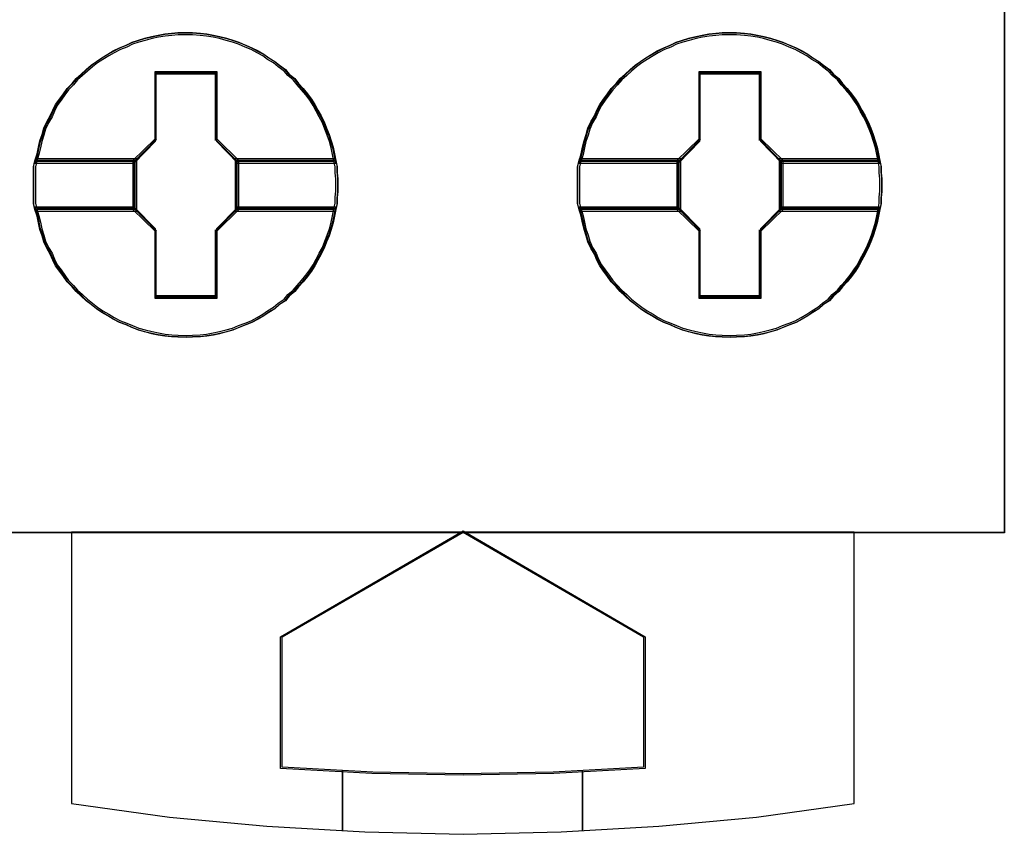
# Model space of a CAD drawing. Header units: millimetres. Extents: x 18084 to 52399, y 38174 to 56392.
# Tile 69 of 256: x 25275 to 25291, y 50572 to 50586. Entities that reach past the tile are written whole.
import ezdxf

# ---------------------------------------------------------------- set-up
doc = ezdxf.new("R2010")
doc.units = ezdxf.units.MM
doc.header["$LTSCALE"] = 100
doc.layers.add('45', color=7, linetype='Continuous')

msp = doc.modelspace()

# ---------------------------------------------------------------- linework, layer by layer
at = {"layer": '45', "color": 7}
for points in [[(25272.962, 50659.979), (25290.976, 50659.979), (25290.976, 50659.979), (25290.976, 50576.974), (25290.976, 50576.974), (25272.962, 50576.974), (25272.962, 50576.974), (25272.962, 50659.979), (25272.962, 50659.979)], [(25272.967, 50659.974), (25290.969, 50659.974), (25290.969, 50576.979), (25272.967, 50576.979), (25272.967, 50659.974)], [(25279.886, 50582.759), (25279.886, 50582.652), (25279.874, 50582.551), (25279.874, 50582.451), (25279.856, 50582.35), (25279.833, 50582.238), (25279.809, 50582.131), (25279.779, 50582.019), (25279.744, 50581.912), (25279.702, 50581.811), (25279.661, 50581.705), (25279.608, 50581.61), (25279.555, 50581.509), (25279.507, 50581.415), (25279.448, 50581.326), (25279.383, 50581.237), (25279.312, 50581.148), (25279.235, 50581.065), (25279.17, 50580.988), (25279.081, 50580.911), (25279.016, 50580.834), (25278.916, 50580.769), (25278.839, 50580.698), (25278.738, 50580.639), (25278.655, 50580.58), (25278.561, 50580.527), (25278.46, 50580.473), (25278.36, 50580.432), (25278.247, 50580.39), (25278.147, 50580.349), (25278.04, 50580.319), (25277.928, 50580.29), (25277.821, 50580.266), (25277.709, 50580.248), (25277.602, 50580.236), (25277.472, 50580.231), (25277.366, 50580.225), (25277.23, 50580.231), (25277.123, 50580.236), (25277.011, 50580.248), (25276.898, 50580.266), (25276.792, 50580.29), (25276.673, 50580.319), (25276.567, 50580.349), (25276.461, 50580.39), (25276.366, 50580.432), (25276.259, 50580.473), (25276.153, 50580.527), (25276.064, 50580.58), (25275.964, 50580.639), (25275.875, 50580.698), (25275.786, 50580.769), (25275.703, 50580.834), (25275.62, 50580.911), (25275.538, 50580.988), (25275.467, 50581.065), (25275.384, 50581.148), (25275.325, 50581.237), (25275.26, 50581.326), (25275.194, 50581.415), (25275.147, 50581.509), (25275.106, 50581.61), (25275.047, 50581.705), (25274.999, 50581.811), (25274.97, 50581.912), (25274.934, 50582.019), (25274.911, 50582.131), (25274.887, 50582.238), (25274.851, 50582.35), (25274.828, 50582.451), (25274.828, 50582.551), (25274.828, 50582.652), (25274.828, 50582.759), (25274.828, 50582.859), (25274.828, 50582.96), (25274.828, 50583.061), (25274.851, 50583.161), (25274.887, 50583.274), (25274.911, 50583.386), (25274.934, 50583.493), (25274.97, 50583.599), (25274.999, 50583.7), (25275.047, 50583.807), (25275.106, 50583.907), (25275.147, 50584.002), (25275.194, 50584.097), (25275.26, 50584.186), (25275.325, 50584.274), (25275.384, 50584.363), (25275.467, 50584.446), (25275.538, 50584.529), (25275.62, 50584.6), (25275.703, 50584.677), (25275.786, 50584.748), (25275.875, 50584.813), (25275.964, 50584.872), (25276.064, 50584.932), (25276.153, 50584.985), (25276.259, 50585.038), (25276.366, 50585.08), (25276.461, 50585.127), (25276.567, 50585.162), (25276.673, 50585.192), (25276.792, 50585.222), (25276.898, 50585.245), (25277.011, 50585.263), (25277.123, 50585.275), (25277.23, 50585.287), (25277.366, 50585.287), (25277.472, 50585.287), (25277.602, 50585.275), (25277.709, 50585.263), (25277.821, 50585.245), (25277.928, 50585.222), (25278.04, 50585.192), (25278.147, 50585.162), (25278.247, 50585.127), (25278.36, 50585.08), (25278.46, 50585.038), (25278.561, 50584.985), (25278.655, 50584.932), (25278.738, 50584.872), (25278.839, 50584.813), (25278.916, 50584.748), (25279.016, 50584.677), (25279.081, 50584.6), (25279.17, 50584.529), (25279.235, 50584.446), (25279.312, 50584.363), (25279.383, 50584.274), (25279.448, 50584.186), (25279.507, 50584.097), (25279.555, 50584.002), (25279.608, 50583.907), (25279.661, 50583.807), (25279.702, 50583.7), (25279.744, 50583.599), (25279.779, 50583.493), (25279.809, 50583.386), (25279.833, 50583.274), (25279.856, 50583.161), (25279.874, 50583.061), (25279.874, 50582.96), (25279.886, 50582.859), (25279.886, 50582.759)], [(25277.365, 50585.287), (25277.229, 50585.287), (25277.122, 50585.275), (25277.01, 50585.263), (25276.897, 50585.245), (25276.791, 50585.221), (25276.673, 50585.19), (25276.566, 50585.16), (25276.46, 50585.124), (25276.365, 50585.076), (25276.258, 50585.034), (25276.152, 50584.979), (25276.063, 50584.925), (25275.963, 50584.865), (25275.874, 50584.805), (25275.785, 50584.738), (25275.702, 50584.666), (25275.619, 50584.588), (25275.536, 50584.515), (25275.465, 50584.431), (25275.383, 50584.347), (25275.323, 50584.256), (25275.258, 50584.166), (25275.193, 50584.075), (25275.146, 50583.979), (25275.105, 50583.882), (25275.045, 50583.78), (25274.998, 50583.671), (25274.968, 50583.569), (25274.933, 50583.461), (25274.909, 50583.352), (25274.886, 50583.237), (25274.85, 50583.123), (25276.501, 50583.123), (25276.856, 50583.485), (25276.856, 50584.618), (25277.868, 50584.618), (25277.868, 50583.485), (25278.223, 50583.123), (25279.856, 50583.123), (25279.832, 50583.237), (25279.809, 50583.352), (25279.779, 50583.461), (25279.744, 50583.569), (25279.702, 50583.671), (25279.661, 50583.78), (25279.608, 50583.882), (25279.554, 50583.979), (25279.507, 50584.075), (25279.448, 50584.166), (25279.383, 50584.256), (25279.312, 50584.347), (25279.235, 50584.431), (25279.17, 50584.515), (25279.081, 50584.588), (25279.016, 50584.666), (25278.915, 50584.738), (25278.838, 50584.805), (25278.738, 50584.865), (25278.655, 50584.925), (25278.56, 50584.979), (25278.46, 50585.034), (25278.359, 50585.076), (25278.247, 50585.124), (25278.146, 50585.16), (25278.039, 50585.19), (25277.927, 50585.221), (25277.821, 50585.245), (25277.708, 50585.263), (25277.602, 50585.275), (25277.471, 50585.287), (25277.365, 50585.287)], [(25274.85, 50583.123), (25276.501, 50583.123), (25276.856, 50583.485), (25276.856, 50584.618), (25277.868, 50584.618), (25277.868, 50583.485), (25278.223, 50583.123), (25279.856, 50583.123), (25279.832, 50583.237), (25279.809, 50583.352), (25279.779, 50583.461), (25279.744, 50583.569), (25279.702, 50583.671), (25279.661, 50583.78), (25279.608, 50583.882), (25279.554, 50583.979), (25279.507, 50584.075), (25279.448, 50584.166), (25279.383, 50584.256), (25279.312, 50584.347), (25279.235, 50584.431), (25279.17, 50584.515), (25279.081, 50584.588), (25279.016, 50584.666), (25278.915, 50584.738), (25278.838, 50584.805), (25278.738, 50584.865), (25278.655, 50584.925), (25278.56, 50584.979), (25278.46, 50585.034), (25278.359, 50585.076), (25278.247, 50585.124), (25278.146, 50585.16), (25278.039, 50585.19), (25277.927, 50585.221), (25277.821, 50585.245), (25277.708, 50585.263), (25277.602, 50585.275), (25277.471, 50585.287), (25277.365, 50585.287), (25277.229, 50585.287), (25277.122, 50585.275), (25277.01, 50585.263), (25276.897, 50585.245), (25276.791, 50585.221), (25276.673, 50585.19), (25276.566, 50585.16), (25276.46, 50585.124), (25276.365, 50585.076), (25276.258, 50585.034), (25276.152, 50584.979), (25276.063, 50584.925), (25275.963, 50584.865), (25275.874, 50584.805), (25275.785, 50584.738), (25275.702, 50584.666), (25275.619, 50584.588), (25275.536, 50584.515), (25275.465, 50584.431), (25275.383, 50584.347), (25275.323, 50584.256), (25275.258, 50584.166), (25275.193, 50584.075), (25275.146, 50583.979), (25275.105, 50583.882), (25275.045, 50583.78), (25274.998, 50583.671), (25274.968, 50583.569), (25274.933, 50583.461), (25274.909, 50583.352), (25274.886, 50583.237), (25274.85, 50583.123)], [(25288.934, 50582.759), (25288.934, 50582.652), (25288.922, 50582.551), (25288.922, 50582.451), (25288.904, 50582.35), (25288.881, 50582.238), (25288.857, 50582.131), (25288.827, 50582.019), (25288.792, 50581.912), (25288.751, 50581.811), (25288.709, 50581.705), (25288.656, 50581.61), (25288.603, 50581.509), (25288.555, 50581.415), (25288.496, 50581.326), (25288.431, 50581.237), (25288.36, 50581.148), (25288.283, 50581.065), (25288.218, 50580.988), (25288.129, 50580.911), (25288.064, 50580.834), (25287.964, 50580.769), (25287.887, 50580.698), (25287.786, 50580.639), (25287.703, 50580.58), (25287.609, 50580.527), (25287.508, 50580.473), (25287.408, 50580.432), (25287.295, 50580.39), (25287.195, 50580.349), (25287.088, 50580.319), (25286.976, 50580.29), (25286.869, 50580.266), (25286.757, 50580.248), (25286.65, 50580.236), (25286.52, 50580.231), (25286.414, 50580.225), (25286.278, 50580.231), (25286.171, 50580.236), (25286.059, 50580.248), (25285.946, 50580.266), (25285.84, 50580.29), (25285.722, 50580.319), (25285.615, 50580.349), (25285.509, 50580.39), (25285.414, 50580.432), (25285.307, 50580.473), (25285.201, 50580.527), (25285.112, 50580.58), (25285.012, 50580.639), (25284.923, 50580.698), (25284.834, 50580.769), (25284.751, 50580.834), (25284.669, 50580.911), (25284.586, 50580.988), (25284.515, 50581.065), (25284.432, 50581.148), (25284.373, 50581.237), (25284.308, 50581.326), (25284.243, 50581.415), (25284.195, 50581.509), (25284.154, 50581.61), (25284.095, 50581.705), (25284.047, 50581.811), (25284.018, 50581.912), (25283.982, 50582.019), (25283.959, 50582.131), (25283.935, 50582.238), (25283.899, 50582.35), (25283.876, 50582.451), (25283.876, 50582.551), (25283.876, 50582.652), (25283.876, 50582.759), (25283.876, 50582.859), (25283.876, 50582.96), (25283.876, 50583.061), (25283.899, 50583.161), (25283.935, 50583.274), (25283.959, 50583.386), (25283.982, 50583.493), (25284.018, 50583.599), (25284.047, 50583.7), (25284.095, 50583.807), (25284.154, 50583.907), (25284.195, 50584.002), (25284.243, 50584.097), (25284.308, 50584.186), (25284.373, 50584.274), (25284.432, 50584.363), (25284.515, 50584.446), (25284.586, 50584.529), (25284.669, 50584.6), (25284.751, 50584.677), (25284.834, 50584.748), (25284.923, 50584.813), (25285.012, 50584.872), (25285.112, 50584.932), (25285.201, 50584.985), (25285.307, 50585.038), (25285.414, 50585.08), (25285.509, 50585.127), (25285.615, 50585.162), (25285.722, 50585.192), (25285.84, 50585.222), (25285.946, 50585.245), (25286.059, 50585.263), (25286.171, 50585.275), (25286.278, 50585.287), (25286.414, 50585.287), (25286.52, 50585.287), (25286.65, 50585.275), (25286.757, 50585.263), (25286.869, 50585.245), (25286.976, 50585.222), (25287.088, 50585.192), (25287.195, 50585.162), (25287.295, 50585.127), (25287.408, 50585.08), (25287.508, 50585.038), (25287.609, 50584.985), (25287.703, 50584.932), (25287.786, 50584.872), (25287.887, 50584.813), (25287.964, 50584.748), (25288.064, 50584.677), (25288.129, 50584.6), (25288.218, 50584.529), (25288.283, 50584.446), (25288.36, 50584.363), (25288.431, 50584.274), (25288.496, 50584.186), (25288.555, 50584.097), (25288.603, 50584.002), (25288.656, 50583.907), (25288.709, 50583.807), (25288.751, 50583.7), (25288.792, 50583.599), (25288.827, 50583.493), (25288.857, 50583.386), (25288.881, 50583.274), (25288.904, 50583.161), (25288.922, 50583.061), (25288.922, 50582.96), (25288.934, 50582.859), (25288.934, 50582.759)], [(25286.414, 50585.287), (25286.278, 50585.287), (25286.172, 50585.275), (25286.059, 50585.263), (25285.947, 50585.245), (25285.841, 50585.221), (25285.722, 50585.19), (25285.616, 50585.16), (25285.509, 50585.124), (25285.415, 50585.076), (25285.308, 50585.034), (25285.202, 50584.979), (25285.113, 50584.925), (25285.013, 50584.865), (25284.924, 50584.805), (25284.835, 50584.738), (25284.752, 50584.666), (25284.669, 50584.588), (25284.587, 50584.515), (25284.516, 50584.431), (25284.433, 50584.347), (25284.374, 50584.256), (25284.309, 50584.166), (25284.244, 50584.075), (25284.196, 50583.979), (25284.155, 50583.882), (25284.096, 50583.78), (25284.048, 50583.671), (25284.019, 50583.569), (25283.983, 50583.461), (25283.96, 50583.352), (25283.936, 50583.237), (25283.901, 50583.123), (25285.551, 50583.123), (25285.906, 50583.485), (25285.906, 50584.618), (25286.917, 50584.618), (25286.917, 50583.485), (25287.272, 50583.123), (25288.904, 50583.123), (25288.88, 50583.237), (25288.857, 50583.352), (25288.827, 50583.461), (25288.792, 50583.569), (25288.75, 50583.671), (25288.709, 50583.78), (25288.656, 50583.882), (25288.603, 50583.979), (25288.555, 50584.075), (25288.496, 50584.166), (25288.431, 50584.256), (25288.36, 50584.347), (25288.283, 50584.431), (25288.218, 50584.515), (25288.129, 50584.588), (25288.064, 50584.666), (25287.964, 50584.738), (25287.887, 50584.805), (25287.786, 50584.865), (25287.704, 50584.925), (25287.609, 50584.979), (25287.508, 50585.034), (25287.408, 50585.076), (25287.295, 50585.124), (25287.195, 50585.16), (25287.088, 50585.19), (25286.976, 50585.221), (25286.87, 50585.245), (25286.757, 50585.263), (25286.651, 50585.275), (25286.521, 50585.287), (25286.414, 50585.287)], [(25283.901, 50583.123), (25285.551, 50583.123), (25285.906, 50583.485), (25285.906, 50584.618), (25286.917, 50584.618), (25286.917, 50583.485), (25287.272, 50583.123), (25288.904, 50583.123), (25288.88, 50583.237), (25288.857, 50583.352), (25288.827, 50583.461), (25288.792, 50583.569), (25288.75, 50583.671), (25288.709, 50583.78), (25288.656, 50583.882), (25288.603, 50583.979), (25288.555, 50584.075), (25288.496, 50584.166), (25288.431, 50584.256), (25288.36, 50584.347), (25288.283, 50584.431), (25288.218, 50584.515), (25288.129, 50584.588), (25288.064, 50584.666), (25287.964, 50584.738), (25287.887, 50584.805), (25287.786, 50584.865), (25287.704, 50584.925), (25287.609, 50584.979), (25287.508, 50585.034), (25287.408, 50585.076), (25287.295, 50585.124), (25287.195, 50585.16), (25287.088, 50585.19), (25286.976, 50585.221), (25286.87, 50585.245), (25286.757, 50585.263), (25286.651, 50585.275), (25286.521, 50585.287), (25286.414, 50585.287), (25286.278, 50585.287), (25286.172, 50585.275), (25286.059, 50585.263), (25285.947, 50585.245), (25285.841, 50585.221), (25285.722, 50585.19), (25285.616, 50585.16), (25285.509, 50585.124), (25285.415, 50585.076), (25285.308, 50585.034), (25285.202, 50584.979), (25285.113, 50584.925), (25285.013, 50584.865), (25284.924, 50584.805), (25284.835, 50584.738), (25284.752, 50584.666), (25284.669, 50584.588), (25284.587, 50584.515), (25284.516, 50584.431), (25284.433, 50584.347), (25284.374, 50584.256), (25284.309, 50584.166), (25284.244, 50584.075), (25284.196, 50583.979), (25284.155, 50583.882), (25284.096, 50583.78), (25284.048, 50583.671), (25284.019, 50583.569), (25283.983, 50583.461), (25283.96, 50583.352), (25283.936, 50583.237), (25283.901, 50583.123)], [(25277.365, 50585.255), (25277.23, 50585.255), (25277.125, 50585.243), (25277.014, 50585.231), (25276.903, 50585.214), (25276.798, 50585.19), (25276.681, 50585.161), (25276.576, 50585.132), (25276.471, 50585.097), (25276.378, 50585.05), (25276.272, 50585.009), (25276.167, 50584.956), (25276.08, 50584.904), (25275.98, 50584.845), (25275.893, 50584.787), (25275.805, 50584.722), (25275.723, 50584.652), (25275.642, 50584.576), (25275.56, 50584.506), (25275.49, 50584.424), (25275.408, 50584.342), (25275.35, 50584.255), (25275.285, 50584.167), (25275.221, 50584.079), (25275.174, 50583.986), (25275.134, 50583.892), (25275.075, 50583.793), (25275.028, 50583.687), (25274.999, 50583.588), (25274.964, 50583.483), (25274.941, 50583.377), (25274.917, 50583.266), (25274.882, 50583.155), (25276.512, 50583.155), (25276.862, 50583.506), (25276.862, 50584.605), (25277.861, 50584.605), (25277.861, 50583.506), (25278.212, 50583.155), (25279.824, 50583.155), (25279.8, 50583.266), (25279.777, 50583.377), (25279.748, 50583.483), (25279.713, 50583.588), (25279.672, 50583.687), (25279.631, 50583.793), (25279.578, 50583.892), (25279.526, 50583.986), (25279.479, 50584.079), (25279.421, 50584.167), (25279.356, 50584.255), (25279.286, 50584.342), (25279.21, 50584.424), (25279.146, 50584.506), (25279.059, 50584.576), (25278.994, 50584.652), (25278.895, 50584.722), (25278.819, 50584.787), (25278.72, 50584.845), (25278.638, 50584.904), (25278.545, 50584.956), (25278.445, 50585.009), (25278.346, 50585.05), (25278.235, 50585.097), (25278.136, 50585.132), (25278.031, 50585.161), (25277.92, 50585.19), (25277.814, 50585.214), (25277.704, 50585.231), (25277.598, 50585.243), (25277.47, 50585.255), (25277.365, 50585.255)], [(25274.882, 50583.155), (25276.512, 50583.155), (25276.862, 50583.506), (25276.862, 50584.605), (25277.861, 50584.605), (25277.861, 50583.506), (25278.212, 50583.155), (25279.824, 50583.155), (25279.8, 50583.266), (25279.777, 50583.377), (25279.748, 50583.483), (25279.713, 50583.588), (25279.672, 50583.687), (25279.631, 50583.793), (25279.578, 50583.892), (25279.526, 50583.986), (25279.479, 50584.079), (25279.421, 50584.167), (25279.356, 50584.255), (25279.286, 50584.342), (25279.21, 50584.424), (25279.146, 50584.506), (25279.059, 50584.576), (25278.994, 50584.652), (25278.895, 50584.722), (25278.819, 50584.787), (25278.72, 50584.845), (25278.638, 50584.904), (25278.545, 50584.956), (25278.445, 50585.009), (25278.346, 50585.05), (25278.235, 50585.097), (25278.136, 50585.132), (25278.031, 50585.161), (25277.92, 50585.19), (25277.814, 50585.214), (25277.704, 50585.231), (25277.598, 50585.243), (25277.47, 50585.255), (25277.365, 50585.255), (25277.23, 50585.255), (25277.125, 50585.243), (25277.014, 50585.231), (25276.903, 50585.214), (25276.798, 50585.19), (25276.681, 50585.161), (25276.576, 50585.132), (25276.471, 50585.097), (25276.378, 50585.05), (25276.272, 50585.009), (25276.167, 50584.956), (25276.08, 50584.904), (25275.98, 50584.845), (25275.893, 50584.787), (25275.805, 50584.722), (25275.723, 50584.652), (25275.642, 50584.576), (25275.56, 50584.506), (25275.49, 50584.424), (25275.408, 50584.342), (25275.35, 50584.255), (25275.285, 50584.167), (25275.221, 50584.079), (25275.174, 50583.986), (25275.134, 50583.892), (25275.075, 50583.793), (25275.028, 50583.687), (25274.999, 50583.588), (25274.964, 50583.483), (25274.941, 50583.377), (25274.917, 50583.266), (25274.882, 50583.155)], [(25286.415, 50585.255), (25286.281, 50585.255), (25286.176, 50585.243), (25286.065, 50585.231), (25285.954, 50585.214), (25285.849, 50585.19), (25285.732, 50585.161), (25285.627, 50585.132), (25285.522, 50585.097), (25285.428, 50585.05), (25285.323, 50585.009), (25285.218, 50584.956), (25285.13, 50584.904), (25285.031, 50584.845), (25284.943, 50584.787), (25284.856, 50584.722), (25284.774, 50584.652), (25284.692, 50584.576), (25284.61, 50584.506), (25284.54, 50584.424), (25284.459, 50584.342), (25284.4, 50584.255), (25284.336, 50584.167), (25284.272, 50584.079), (25284.225, 50583.986), (25284.184, 50583.892), (25284.126, 50583.793), (25284.079, 50583.687), (25284.05, 50583.588), (25284.015, 50583.483), (25283.991, 50583.377), (25283.968, 50583.266), (25283.933, 50583.155), (25285.563, 50583.155), (25285.913, 50583.506), (25285.913, 50584.605), (25286.912, 50584.605), (25286.912, 50583.506), (25287.262, 50583.155), (25288.874, 50583.155), (25288.851, 50583.266), (25288.828, 50583.377), (25288.798, 50583.483), (25288.763, 50583.588), (25288.722, 50583.687), (25288.682, 50583.793), (25288.629, 50583.892), (25288.576, 50583.986), (25288.53, 50584.079), (25288.471, 50584.167), (25288.407, 50584.255), (25288.337, 50584.342), (25288.261, 50584.424), (25288.197, 50584.506), (25288.109, 50584.576), (25288.045, 50584.652), (25287.946, 50584.722), (25287.87, 50584.787), (25287.77, 50584.845), (25287.689, 50584.904), (25287.595, 50584.956), (25287.496, 50585.009), (25287.397, 50585.05), (25287.286, 50585.097), (25287.186, 50585.132), (25287.081, 50585.161), (25286.97, 50585.19), (25286.865, 50585.214), (25286.754, 50585.231), (25286.649, 50585.243), (25286.52, 50585.255), (25286.415, 50585.255)], [(25283.933, 50583.155), (25285.563, 50583.155), (25285.913, 50583.506), (25285.913, 50584.605), (25286.912, 50584.605), (25286.912, 50583.506), (25287.262, 50583.155), (25288.874, 50583.155), (25288.851, 50583.266), (25288.828, 50583.377), (25288.798, 50583.483), (25288.763, 50583.588), (25288.722, 50583.687), (25288.682, 50583.793), (25288.629, 50583.892), (25288.576, 50583.986), (25288.53, 50584.079), (25288.471, 50584.167), (25288.407, 50584.255), (25288.337, 50584.342), (25288.261, 50584.424), (25288.197, 50584.506), (25288.109, 50584.576), (25288.045, 50584.652), (25287.946, 50584.722), (25287.87, 50584.787), (25287.77, 50584.845), (25287.689, 50584.904), (25287.595, 50584.956), (25287.496, 50585.009), (25287.397, 50585.05), (25287.286, 50585.097), (25287.186, 50585.132), (25287.081, 50585.161), (25286.97, 50585.19), (25286.865, 50585.214), (25286.754, 50585.231), (25286.649, 50585.243), (25286.52, 50585.255), (25286.415, 50585.255), (25286.281, 50585.255), (25286.176, 50585.243), (25286.065, 50585.231), (25285.954, 50585.214), (25285.849, 50585.19), (25285.732, 50585.161), (25285.627, 50585.132), (25285.522, 50585.097), (25285.428, 50585.05), (25285.323, 50585.009), (25285.218, 50584.956), (25285.13, 50584.904), (25285.031, 50584.845), (25284.943, 50584.787), (25284.856, 50584.722), (25284.774, 50584.652), (25284.692, 50584.576), (25284.61, 50584.506), (25284.54, 50584.424), (25284.459, 50584.342), (25284.4, 50584.255), (25284.336, 50584.167), (25284.272, 50584.079), (25284.225, 50583.986), (25284.184, 50583.892), (25284.126, 50583.793), (25284.079, 50583.687), (25284.05, 50583.588), (25284.015, 50583.483), (25283.991, 50583.377), (25283.968, 50583.266), (25283.933, 50583.155)], [(25277.88, 50584.639), (25276.843, 50584.639), (25276.843, 50583.521), (25276.48, 50583.164), (25276.48, 50582.35), (25276.843, 50581.993), (25276.843, 50580.875), (25277.88, 50580.875), (25277.88, 50581.993), (25278.244, 50582.35), (25278.244, 50583.164), (25277.88, 50583.521), (25277.88, 50584.639)], [(25277.861, 50584.607), (25276.862, 50584.607), (25276.862, 50583.507), (25276.512, 50583.156), (25276.512, 50582.355), (25276.862, 50582.004), (25276.862, 50580.905), (25277.861, 50580.905), (25277.861, 50582.004), (25278.211, 50582.355), (25278.211, 50583.156), (25277.861, 50583.507), (25277.861, 50584.607)], [(25276.852, 50584.614), (25277.871, 50584.614), (25276.852, 50584.614)], [(25276.852, 50583.498), (25276.852, 50584.614), (25276.852, 50583.498)], [(25277.851, 50583.498), (25277.851, 50584.614), (25277.851, 50583.498)], [(25286.93, 50584.639), (25285.892, 50584.639), (25285.892, 50583.521), (25285.528, 50583.164), (25285.528, 50582.35), (25285.892, 50581.993), (25285.892, 50580.875), (25286.93, 50580.875), (25286.93, 50581.993), (25287.294, 50582.35), (25287.294, 50583.164), (25286.93, 50583.521), (25286.93, 50584.639)], [(25286.911, 50584.607), (25285.911, 50584.607), (25285.911, 50583.507), (25285.56, 50583.156), (25285.56, 50582.355), (25285.911, 50582.004), (25285.911, 50580.905), (25286.911, 50580.905), (25286.911, 50582.004), (25287.262, 50582.355), (25287.262, 50583.156), (25286.911, 50583.507), (25286.911, 50584.607)], [(25285.903, 50584.614), (25286.919, 50584.614), (25285.903, 50584.614)], [(25285.903, 50583.498), (25285.903, 50584.614), (25285.903, 50583.498)], [(25286.902, 50583.498), (25286.902, 50584.614), (25286.902, 50583.498)], [(25276.502, 50583.148), (25276.872, 50583.515), (25276.502, 50583.148)], [(25278.221, 50583.148), (25277.851, 50583.515), (25278.221, 50583.148)], [(25285.553, 50583.148), (25285.92, 50583.515), (25285.553, 50583.148)], [(25287.269, 50583.148), (25286.902, 50583.515), (25287.269, 50583.148)], [(25276.544, 50583.19), (25274.852, 50583.19), (25274.828, 50583.083), (25274.828, 50582.975), (25274.828, 50582.868), (25274.828, 50582.76), (25274.828, 50582.646), (25274.828, 50582.539), (25274.828, 50582.431), (25274.852, 50582.324), (25276.544, 50582.324), (25276.544, 50583.19)], [(25276.544, 50582.324), (25276.544, 50583.19), (25274.852, 50583.19), (25274.828, 50583.083), (25274.828, 50582.975), (25274.828, 50582.868), (25274.828, 50582.76), (25274.828, 50582.646), (25274.828, 50582.539), (25274.828, 50582.431), (25274.852, 50582.324), (25276.544, 50582.324)], [(25276.515, 50583.158), (25274.883, 50583.158), (25274.86, 50583.058), (25274.86, 50582.958), (25274.86, 50582.858), (25274.86, 50582.759), (25274.86, 50582.653), (25274.86, 50582.553), (25274.86, 50582.453), (25274.883, 50582.354), (25276.515, 50582.354), (25276.515, 50583.158)], [(25276.515, 50582.354), (25276.515, 50583.158), (25274.883, 50583.158), (25274.86, 50583.058), (25274.86, 50582.958), (25274.86, 50582.858), (25274.86, 50582.759), (25274.86, 50582.653), (25274.86, 50582.553), (25274.86, 50582.453), (25274.883, 50582.354), (25276.515, 50582.354)], [(25274.875, 50583.165), (25276.522, 50583.165), (25274.875, 50583.165)], [(25276.502, 50583.165), (25276.502, 50582.346), (25276.502, 50583.165)], [(25279.856, 50583.19), (25278.179, 50583.19), (25278.179, 50582.324), (25279.856, 50582.324), (25279.874, 50582.431), (25279.874, 50582.539), (25279.886, 50582.646), (25279.886, 50582.76), (25279.886, 50582.868), (25279.874, 50582.975), (25279.874, 50583.083), (25279.856, 50583.19)], [(25278.179, 50583.19), (25278.179, 50582.324), (25279.856, 50582.324), (25279.874, 50582.431), (25279.874, 50582.539), (25279.886, 50582.646), (25279.886, 50582.76), (25279.886, 50582.868), (25279.874, 50582.975), (25279.874, 50583.083), (25279.856, 50583.19), (25278.179, 50583.19)], [(25278.201, 50583.165), (25279.831, 50583.165), (25278.201, 50583.165)], [(25278.201, 50583.165), (25278.201, 50582.346), (25278.201, 50583.165)], [(25279.824, 50583.158), (25278.209, 50583.158), (25278.209, 50582.354), (25279.824, 50582.354), (25279.842, 50582.453), (25279.842, 50582.553), (25279.854, 50582.653), (25279.854, 50582.759), (25279.854, 50582.858), (25279.842, 50582.958), (25279.842, 50583.058), (25279.824, 50583.158)], [(25278.209, 50583.158), (25278.209, 50582.354), (25279.824, 50582.354), (25279.842, 50582.453), (25279.842, 50582.553), (25279.854, 50582.653), (25279.854, 50582.759), (25279.854, 50582.858), (25279.842, 50582.958), (25279.842, 50583.058), (25279.824, 50583.158), (25278.209, 50583.158)], [(25285.595, 50583.19), (25283.9, 50583.19), (25283.876, 50583.083), (25283.876, 50582.975), (25283.876, 50582.868), (25283.876, 50582.76), (25283.876, 50582.646), (25283.876, 50582.539), (25283.876, 50582.431), (25283.9, 50582.324), (25285.595, 50582.324), (25285.595, 50583.19)], [(25285.595, 50582.324), (25285.595, 50583.19), (25283.9, 50583.19), (25283.876, 50583.083), (25283.876, 50582.975), (25283.876, 50582.868), (25283.876, 50582.76), (25283.876, 50582.646), (25283.876, 50582.539), (25283.876, 50582.431), (25283.9, 50582.324), (25285.595, 50582.324)], [(25285.563, 50583.158), (25283.931, 50583.158), (25283.908, 50583.058), (25283.908, 50582.958), (25283.908, 50582.858), (25283.908, 50582.759), (25283.908, 50582.653), (25283.908, 50582.553), (25283.908, 50582.453), (25283.931, 50582.354), (25285.563, 50582.354), (25285.563, 50583.158)], [(25285.563, 50582.354), (25285.563, 50583.158), (25283.931, 50583.158), (25283.908, 50583.058), (25283.908, 50582.958), (25283.908, 50582.858), (25283.908, 50582.759), (25283.908, 50582.653), (25283.908, 50582.553), (25283.908, 50582.453), (25283.931, 50582.354), (25285.563, 50582.354)], [(25283.923, 50583.165), (25285.57, 50583.165), (25283.923, 50583.165)], [(25285.553, 50583.165), (25285.553, 50582.346), (25285.553, 50583.165)], [(25288.904, 50583.19), (25287.227, 50583.19), (25287.227, 50582.324), (25288.904, 50582.324), (25288.922, 50582.431), (25288.922, 50582.539), (25288.934, 50582.646), (25288.934, 50582.76), (25288.934, 50582.868), (25288.922, 50582.975), (25288.922, 50583.083), (25288.904, 50583.19)], [(25287.227, 50583.19), (25287.227, 50582.324), (25288.904, 50582.324), (25288.922, 50582.431), (25288.922, 50582.539), (25288.934, 50582.646), (25288.934, 50582.76), (25288.934, 50582.868), (25288.922, 50582.975), (25288.922, 50583.083), (25288.904, 50583.19), (25287.227, 50583.19)], [(25287.252, 50583.165), (25288.882, 50583.165), (25287.252, 50583.165)], [(25287.252, 50583.165), (25287.252, 50582.346), (25287.252, 50583.165)], [(25288.872, 50583.158), (25287.259, 50583.158), (25287.259, 50582.354), (25288.872, 50582.354), (25288.89, 50582.453), (25288.89, 50582.553), (25288.902, 50582.653), (25288.902, 50582.759), (25288.902, 50582.858), (25288.89, 50582.958), (25288.89, 50583.058), (25288.872, 50583.158)], [(25287.259, 50583.158), (25287.259, 50582.354), (25288.872, 50582.354), (25288.89, 50582.453), (25288.89, 50582.553), (25288.902, 50582.653), (25288.902, 50582.759), (25288.902, 50582.858), (25288.89, 50582.958), (25288.89, 50583.058), (25288.872, 50583.158), (25287.259, 50583.158)], [(25279.856, 50582.388), (25278.223, 50582.388), (25277.868, 50582.027), (25277.868, 50580.894), (25276.856, 50580.894), (25276.856, 50582.027), (25276.501, 50582.388), (25274.85, 50582.388), (25274.886, 50582.274), (25274.909, 50582.165), (25274.933, 50582.051), (25274.968, 50581.942), (25274.998, 50581.84), (25275.045, 50581.731), (25275.105, 50581.635), (25275.146, 50581.533), (25275.193, 50581.436), (25275.258, 50581.346), (25275.323, 50581.255), (25275.383, 50581.165), (25275.465, 50581.08), (25275.536, 50581.002), (25275.619, 50580.924), (25275.702, 50580.845), (25275.785, 50580.779), (25275.874, 50580.707), (25275.963, 50580.647), (25276.063, 50580.586), (25276.152, 50580.532), (25276.258, 50580.478), (25276.365, 50580.436), (25276.46, 50580.393), (25276.566, 50580.351), (25276.673, 50580.321), (25276.791, 50580.291), (25276.897, 50580.267), (25277.01, 50580.249), (25277.122, 50580.237), (25277.229, 50580.231), (25277.365, 50580.225), (25277.471, 50580.231), (25277.602, 50580.237), (25277.708, 50580.249), (25277.821, 50580.267), (25277.927, 50580.291), (25278.039, 50580.321), (25278.146, 50580.351), (25278.247, 50580.393), (25278.359, 50580.436), (25278.46, 50580.478), (25278.56, 50580.532), (25278.655, 50580.586), (25278.738, 50580.647), (25278.838, 50580.707), (25278.915, 50580.779), (25279.016, 50580.845), (25279.081, 50580.924), (25279.17, 50581.002), (25279.235, 50581.08), (25279.312, 50581.165), (25279.383, 50581.255), (25279.448, 50581.346), (25279.507, 50581.436), (25279.554, 50581.533), (25279.608, 50581.635), (25279.661, 50581.731), (25279.702, 50581.84), (25279.744, 50581.942), (25279.779, 50582.051), (25279.809, 50582.165), (25279.832, 50582.274), (25279.856, 50582.388)], [(25276.856, 50580.894), (25276.856, 50582.027), (25276.501, 50582.388), (25274.85, 50582.388), (25274.886, 50582.274), (25274.909, 50582.165), (25274.933, 50582.051), (25274.968, 50581.942), (25274.998, 50581.84), (25275.045, 50581.731), (25275.105, 50581.635), (25275.146, 50581.533), (25275.193, 50581.436), (25275.258, 50581.346), (25275.323, 50581.255), (25275.383, 50581.165), (25275.465, 50581.08), (25275.536, 50581.002), (25275.619, 50580.924), (25275.702, 50580.845), (25275.785, 50580.779), (25275.874, 50580.707), (25275.963, 50580.647), (25276.063, 50580.586), (25276.152, 50580.532), (25276.258, 50580.478), (25276.365, 50580.436), (25276.46, 50580.393), (25276.566, 50580.351), (25276.673, 50580.321), (25276.791, 50580.291), (25276.897, 50580.267), (25277.01, 50580.249), (25277.122, 50580.237), (25277.229, 50580.231), (25277.365, 50580.225), (25277.471, 50580.231), (25277.602, 50580.237), (25277.708, 50580.249), (25277.821, 50580.267), (25277.927, 50580.291), (25278.039, 50580.321), (25278.146, 50580.351), (25278.247, 50580.393), (25278.359, 50580.436), (25278.46, 50580.478), (25278.56, 50580.532), (25278.655, 50580.586), (25278.738, 50580.647), (25278.838, 50580.707), (25278.915, 50580.779), (25279.016, 50580.845), (25279.081, 50580.924), (25279.17, 50581.002), (25279.235, 50581.08), (25279.312, 50581.165), (25279.383, 50581.255), (25279.448, 50581.346), (25279.507, 50581.436), (25279.554, 50581.533), (25279.608, 50581.635), (25279.661, 50581.731), (25279.702, 50581.84), (25279.744, 50581.942), (25279.779, 50582.051), (25279.809, 50582.165), (25279.832, 50582.274), (25279.856, 50582.388), (25278.223, 50582.388), (25277.868, 50582.027), (25277.868, 50580.894), (25276.856, 50580.894)], [(25274.875, 50582.366), (25276.522, 50582.366), (25274.875, 50582.366)], [(25279.824, 50582.356), (25278.212, 50582.356), (25277.861, 50582.005), (25277.861, 50580.906), (25276.862, 50580.906), (25276.862, 50582.005), (25276.512, 50582.356), (25274.882, 50582.356), (25274.917, 50582.245), (25274.941, 50582.14), (25274.964, 50582.029), (25274.999, 50581.923), (25275.028, 50581.824), (25275.075, 50581.719), (25275.134, 50581.625), (25275.174, 50581.526), (25275.221, 50581.432), (25275.285, 50581.345), (25275.35, 50581.257), (25275.408, 50581.169), (25275.49, 50581.087), (25275.56, 50581.011), (25275.642, 50580.935), (25275.723, 50580.859), (25275.805, 50580.795), (25275.893, 50580.725), (25275.98, 50580.666), (25276.08, 50580.608), (25276.167, 50580.555), (25276.272, 50580.502), (25276.378, 50580.462), (25276.471, 50580.421), (25276.576, 50580.38), (25276.681, 50580.35), (25276.798, 50580.321), (25276.903, 50580.298), (25277.014, 50580.28), (25277.125, 50580.269), (25277.23, 50580.263), (25277.365, 50580.257), (25277.47, 50580.263), (25277.598, 50580.269), (25277.704, 50580.28), (25277.814, 50580.298), (25277.92, 50580.321), (25278.031, 50580.35), (25278.136, 50580.38), (25278.235, 50580.421), (25278.346, 50580.462), (25278.445, 50580.502), (25278.545, 50580.555), (25278.638, 50580.608), (25278.72, 50580.666), (25278.819, 50580.725), (25278.895, 50580.795), (25278.994, 50580.859), (25279.059, 50580.935), (25279.146, 50581.011), (25279.21, 50581.087), (25279.286, 50581.169), (25279.356, 50581.257), (25279.421, 50581.345), (25279.479, 50581.432), (25279.526, 50581.526), (25279.578, 50581.625), (25279.631, 50581.719), (25279.672, 50581.824), (25279.713, 50581.923), (25279.748, 50582.029), (25279.777, 50582.14), (25279.8, 50582.245), (25279.824, 50582.356)], [(25276.862, 50580.906), (25276.862, 50582.005), (25276.512, 50582.356), (25274.882, 50582.356), (25274.917, 50582.245), (25274.941, 50582.14), (25274.964, 50582.029), (25274.999, 50581.923), (25275.028, 50581.824), (25275.075, 50581.719), (25275.134, 50581.625), (25275.174, 50581.526), (25275.221, 50581.432), (25275.285, 50581.345), (25275.35, 50581.257), (25275.408, 50581.169), (25275.49, 50581.087), (25275.56, 50581.011), (25275.642, 50580.935), (25275.723, 50580.859), (25275.805, 50580.795), (25275.893, 50580.725), (25275.98, 50580.666), (25276.08, 50580.608), (25276.167, 50580.555), (25276.272, 50580.502), (25276.378, 50580.462), (25276.471, 50580.421), (25276.576, 50580.38), (25276.681, 50580.35), (25276.798, 50580.321), (25276.903, 50580.298), (25277.014, 50580.28), (25277.125, 50580.269), (25277.23, 50580.263), (25277.365, 50580.257), (25277.47, 50580.263), (25277.598, 50580.269), (25277.704, 50580.28), (25277.814, 50580.298), (25277.92, 50580.321), (25278.031, 50580.35), (25278.136, 50580.38), (25278.235, 50580.421), (25278.346, 50580.462), (25278.445, 50580.502), (25278.545, 50580.555), (25278.638, 50580.608), (25278.72, 50580.666), (25278.819, 50580.725), (25278.895, 50580.795), (25278.994, 50580.859), (25279.059, 50580.935), (25279.146, 50581.011), (25279.21, 50581.087), (25279.286, 50581.169), (25279.356, 50581.257), (25279.421, 50581.345), (25279.479, 50581.432), (25279.526, 50581.526), (25279.578, 50581.625), (25279.631, 50581.719), (25279.672, 50581.824), (25279.713, 50581.923), (25279.748, 50582.029), (25279.777, 50582.14), (25279.8, 50582.245), (25279.824, 50582.356), (25278.212, 50582.356), (25277.861, 50582.005), (25277.861, 50580.906), (25276.862, 50580.906)], [(25276.502, 50582.366), (25276.872, 50581.996), (25276.502, 50582.366)], [(25278.221, 50582.366), (25277.851, 50581.996), (25278.221, 50582.366)], [(25278.201, 50582.366), (25279.831, 50582.366), (25278.201, 50582.366)], [(25288.904, 50582.388), (25287.272, 50582.388), (25286.917, 50582.027), (25286.917, 50580.894), (25285.906, 50580.894), (25285.906, 50582.027), (25285.551, 50582.388), (25283.901, 50582.388), (25283.936, 50582.274), (25283.96, 50582.165), (25283.983, 50582.051), (25284.019, 50581.942), (25284.048, 50581.84), (25284.096, 50581.731), (25284.155, 50581.635), (25284.196, 50581.533), (25284.244, 50581.436), (25284.309, 50581.346), (25284.374, 50581.255), (25284.433, 50581.165), (25284.516, 50581.08), (25284.587, 50581.002), (25284.669, 50580.924), (25284.752, 50580.845), (25284.835, 50580.779), (25284.924, 50580.707), (25285.013, 50580.647), (25285.113, 50580.586), (25285.202, 50580.532), (25285.308, 50580.478), (25285.415, 50580.436), (25285.509, 50580.393), (25285.616, 50580.351), (25285.722, 50580.321), (25285.841, 50580.291), (25285.947, 50580.267), (25286.059, 50580.249), (25286.172, 50580.237), (25286.278, 50580.231), (25286.414, 50580.225), (25286.521, 50580.231), (25286.651, 50580.237), (25286.757, 50580.249), (25286.87, 50580.267), (25286.976, 50580.291), (25287.088, 50580.321), (25287.195, 50580.351), (25287.295, 50580.393), (25287.408, 50580.436), (25287.508, 50580.478), (25287.609, 50580.532), (25287.704, 50580.586), (25287.786, 50580.647), (25287.887, 50580.707), (25287.964, 50580.779), (25288.064, 50580.845), (25288.129, 50580.924), (25288.218, 50581.002), (25288.283, 50581.08), (25288.36, 50581.165), (25288.431, 50581.255), (25288.496, 50581.346), (25288.555, 50581.436), (25288.603, 50581.533), (25288.656, 50581.635), (25288.709, 50581.731), (25288.75, 50581.84), (25288.792, 50581.942), (25288.827, 50582.051), (25288.857, 50582.165), (25288.88, 50582.274), (25288.904, 50582.388)], [(25285.906, 50580.894), (25285.906, 50582.027), (25285.551, 50582.388), (25283.901, 50582.388), (25283.936, 50582.274), (25283.96, 50582.165), (25283.983, 50582.051), (25284.019, 50581.942), (25284.048, 50581.84), (25284.096, 50581.731), (25284.155, 50581.635), (25284.196, 50581.533), (25284.244, 50581.436), (25284.309, 50581.346), (25284.374, 50581.255), (25284.433, 50581.165), (25284.516, 50581.08), (25284.587, 50581.002), (25284.669, 50580.924), (25284.752, 50580.845), (25284.835, 50580.779), (25284.924, 50580.707), (25285.013, 50580.647), (25285.113, 50580.586), (25285.202, 50580.532), (25285.308, 50580.478), (25285.415, 50580.436), (25285.509, 50580.393), (25285.616, 50580.351), (25285.722, 50580.321), (25285.841, 50580.291), (25285.947, 50580.267), (25286.059, 50580.249), (25286.172, 50580.237), (25286.278, 50580.231), (25286.414, 50580.225), (25286.521, 50580.231), (25286.651, 50580.237), (25286.757, 50580.249), (25286.87, 50580.267), (25286.976, 50580.291), (25287.088, 50580.321), (25287.195, 50580.351), (25287.295, 50580.393), (25287.408, 50580.436), (25287.508, 50580.478), (25287.609, 50580.532), (25287.704, 50580.586), (25287.786, 50580.647), (25287.887, 50580.707), (25287.964, 50580.779), (25288.064, 50580.845), (25288.129, 50580.924), (25288.218, 50581.002), (25288.283, 50581.08), (25288.36, 50581.165), (25288.431, 50581.255), (25288.496, 50581.346), (25288.555, 50581.436), (25288.603, 50581.533), (25288.656, 50581.635), (25288.709, 50581.731), (25288.75, 50581.84), (25288.792, 50581.942), (25288.827, 50582.051), (25288.857, 50582.165), (25288.88, 50582.274), (25288.904, 50582.388), (25287.272, 50582.388), (25286.917, 50582.027), (25286.917, 50580.894), (25285.906, 50580.894)], [(25283.923, 50582.366), (25285.57, 50582.366), (25283.923, 50582.366)], [(25288.874, 50582.356), (25287.262, 50582.356), (25286.912, 50582.005), (25286.912, 50580.906), (25285.913, 50580.906), (25285.913, 50582.005), (25285.563, 50582.356), (25283.933, 50582.356), (25283.968, 50582.245), (25283.991, 50582.14), (25284.015, 50582.029), (25284.05, 50581.923), (25284.079, 50581.824), (25284.126, 50581.719), (25284.184, 50581.625), (25284.225, 50581.526), (25284.272, 50581.432), (25284.336, 50581.345), (25284.4, 50581.257), (25284.459, 50581.169), (25284.54, 50581.087), (25284.61, 50581.011), (25284.692, 50580.935), (25284.774, 50580.859), (25284.856, 50580.795), (25284.943, 50580.725), (25285.031, 50580.666), (25285.13, 50580.608), (25285.218, 50580.555), (25285.323, 50580.502), (25285.428, 50580.462), (25285.522, 50580.421), (25285.627, 50580.38), (25285.732, 50580.35), (25285.849, 50580.321), (25285.954, 50580.298), (25286.065, 50580.28), (25286.176, 50580.269), (25286.281, 50580.263), (25286.415, 50580.257), (25286.52, 50580.263), (25286.649, 50580.269), (25286.754, 50580.28), (25286.865, 50580.298), (25286.97, 50580.321), (25287.081, 50580.35), (25287.186, 50580.38), (25287.286, 50580.421), (25287.397, 50580.462), (25287.496, 50580.502), (25287.595, 50580.555), (25287.689, 50580.608), (25287.77, 50580.666), (25287.87, 50580.725), (25287.946, 50580.795), (25288.045, 50580.859), (25288.109, 50580.935), (25288.197, 50581.011), (25288.261, 50581.087), (25288.337, 50581.169), (25288.407, 50581.257), (25288.471, 50581.345), (25288.53, 50581.432), (25288.576, 50581.526), (25288.629, 50581.625), (25288.682, 50581.719), (25288.722, 50581.824), (25288.763, 50581.923), (25288.798, 50582.029), (25288.828, 50582.14), (25288.851, 50582.245), (25288.874, 50582.356)], [(25285.913, 50580.906), (25285.913, 50582.005), (25285.563, 50582.356), (25283.933, 50582.356), (25283.968, 50582.245), (25283.991, 50582.14), (25284.015, 50582.029), (25284.05, 50581.923), (25284.079, 50581.824), (25284.126, 50581.719), (25284.184, 50581.625), (25284.225, 50581.526), (25284.272, 50581.432), (25284.336, 50581.345), (25284.4, 50581.257), (25284.459, 50581.169), (25284.54, 50581.087), (25284.61, 50581.011), (25284.692, 50580.935), (25284.774, 50580.859), (25284.856, 50580.795), (25284.943, 50580.725), (25285.031, 50580.666), (25285.13, 50580.608), (25285.218, 50580.555), (25285.323, 50580.502), (25285.428, 50580.462), (25285.522, 50580.421), (25285.627, 50580.38), (25285.732, 50580.35), (25285.849, 50580.321), (25285.954, 50580.298), (25286.065, 50580.28), (25286.176, 50580.269), (25286.281, 50580.263), (25286.415, 50580.257), (25286.52, 50580.263), (25286.649, 50580.269), (25286.754, 50580.28), (25286.865, 50580.298), (25286.97, 50580.321), (25287.081, 50580.35), (25287.186, 50580.38), (25287.286, 50580.421), (25287.397, 50580.462), (25287.496, 50580.502), (25287.595, 50580.555), (25287.689, 50580.608), (25287.77, 50580.666), (25287.87, 50580.725), (25287.946, 50580.795), (25288.045, 50580.859), (25288.109, 50580.935), (25288.197, 50581.011), (25288.261, 50581.087), (25288.337, 50581.169), (25288.407, 50581.257), (25288.471, 50581.345), (25288.53, 50581.432), (25288.576, 50581.526), (25288.629, 50581.625), (25288.682, 50581.719), (25288.722, 50581.824), (25288.763, 50581.923), (25288.798, 50582.029), (25288.828, 50582.14), (25288.851, 50582.245), (25288.874, 50582.356), (25287.262, 50582.356), (25286.912, 50582.005), (25286.912, 50580.906), (25285.913, 50580.906)], [(25285.553, 50582.366), (25285.92, 50581.996), (25285.553, 50582.366)], [(25287.269, 50582.366), (25286.902, 50581.996), (25287.269, 50582.366)], [(25287.252, 50582.366), (25288.882, 50582.366), (25287.252, 50582.366)], [(25276.852, 50580.897), (25276.852, 50582.014), (25276.852, 50580.897)], [(25277.851, 50580.897), (25277.851, 50582.014), (25277.851, 50580.897)], [(25285.903, 50580.897), (25285.903, 50582.014), (25285.903, 50580.897)], [(25286.902, 50580.897), (25286.902, 50582.014), (25286.902, 50580.897)], [(25276.852, 50580.917), (25277.871, 50580.917), (25276.852, 50580.917)], [(25285.903, 50580.917), (25286.919, 50580.917), (25285.903, 50580.917)], [(25275.461, 50576.986), (25275.461, 50572.474), (25275.461, 50572.474), (25277.086, 50572.251), (25278.705, 50572.099), (25280.335, 50572.005), (25281.972, 50571.964), (25283.603, 50572.005), (25285.227, 50572.099), (25286.852, 50572.251), (25288.477, 50572.474), (25288.477, 50572.474), (25288.477, 50576.986), (25275.461, 50576.986)], [(25281.971, 50577.011), (25284.999, 50575.248), (25284.999, 50573.057), (25283.482, 50572.974), (25281.971, 50572.944), (25280.454, 50572.974), (25278.937, 50573.057), (25278.937, 50575.248), (25281.971, 50577.011)], [(25278.964, 50575.244), (25281.972, 50576.986), (25281.972, 50576.986), (25284.974, 50575.244), (25284.974, 50575.244), (25284.974, 50573.08), (25284.974, 50573.08), (25283.47, 50572.998), (25281.972, 50572.969), (25280.468, 50572.998), (25278.964, 50573.08), (25278.964, 50573.08), (25278.964, 50575.244), (25278.964, 50575.244)], [(25279.968, 50573.031), (25279.968, 50572.023), (25279.968, 50573.031)], [(25283.955, 50573.031), (25283.955, 50572.023), (25283.955, 50573.031)]]:
    msp.add_lwpolyline(points, close=True, dxfattribs=at)

doc.saveas('drawing.dxf')
